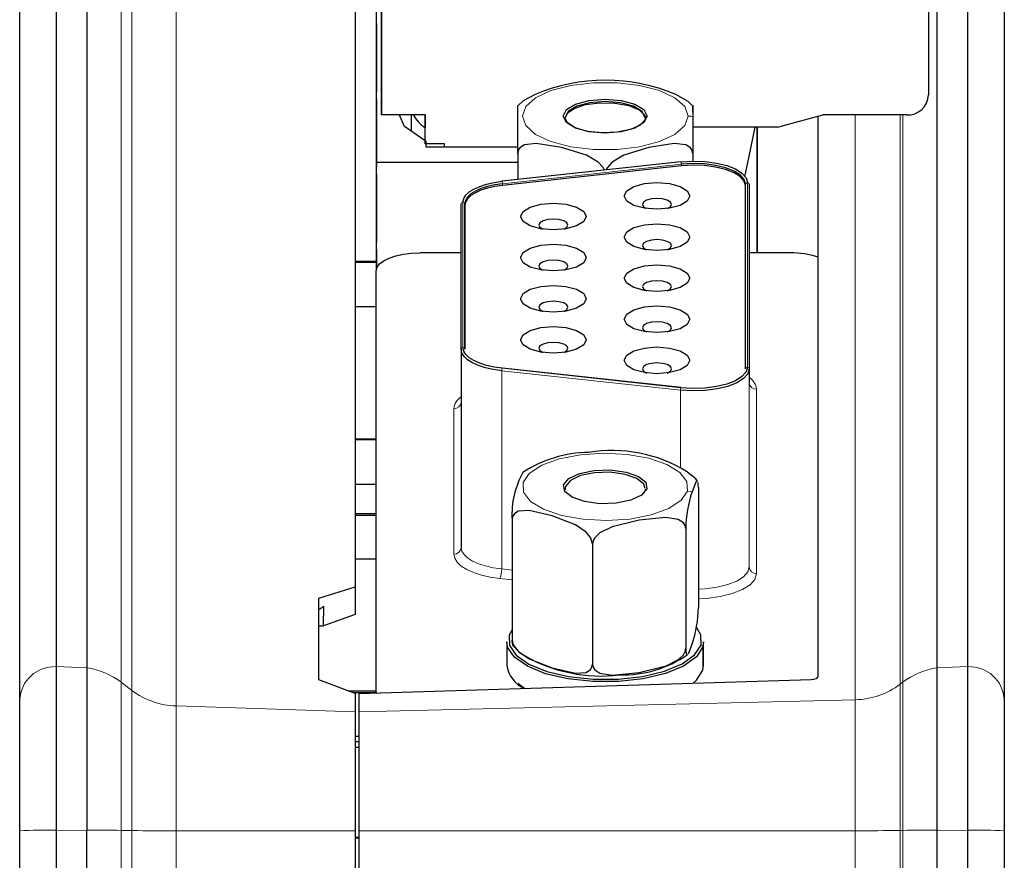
# Model space of a CAD drawing. Header units: millimetres. Extents: x 17 to 414, y 5 to 292.
# Tile 23 of 53: x 128 to 155, y 69 to 92. Entities that reach past the tile are written whole.
import ezdxf

# ---------------------------------------------------------------- set-up
doc = ezdxf.new("R2010")
doc.units = ezdxf.units.MM

msp = doc.modelspace()

# ---------------------------------------------------------------- linework, layer by layer
at = {"color": 7, "linetype": 'Continuous', "lineweight": 25}
for p, q in [((129.06, 111.192), (129.06, 73.979)), ((129.904, 111.159), (129.904, 73.951)), ((153.217, 73.951), (153.217, 111.159)), ((154.06, 73.979), (154.06, 111.192)), ((128.06, 73.065), (128.06, 110.278)), ((155.06, 110.278), (155.06, 73.065)), ((137.26, 109.958), (137.26, 76.166)), ((137.981, 103.569), (137.981, 89.106)), ((137.841, 87.813), (137.841, 103.09)), ((137.981, 89.106), (137.981, 97.355)), ((152.981, 96.438), (152.981, 89.654)), ((137.841, 91.617), (137.841, 90.397)), ((137.841, 91.088), (137.841, 91.148)), ((137.841, 89.231), (137.841, 90.077)), ((137.841, 89.551), (137.841, 88.331)), ((139.181, 89.106), (137.981, 89.106)), ((138.796, 89.106), (138.796, 88.662)), ((139.181, 88.311), (139.181, 89.106)), ((139.181, 89.106), (139.181, 88.755)), ((148.843, 88.768), (150.081, 89.106)), ((152.381, 89.106), (150.081, 89.106)), ((137.841, 89.021), (137.841, 89.082)), ((146.516, 89.058), (146.516, 88.053)), ((149.956, 73.711), (149.956, 89.072)), ((139.181, 88.311), (139.181, 88.755)), ((148.843, 88.768), (146.516, 88.768)), ((148.224, 88.768), (147.942, 87.448)), ((148.287, 85.323), (148.287, 88.768)), ((148.287, 88.768), (148.287, 85.323)), ((139.711, 88.311), (139.181, 88.311)), ((139.211, 88.219), (139.211, 88.376)), ((139.711, 88.219), (139.711, 88.311)), ((139.711, 88.219), (139.711, 88.311)), ((141.716, 88.219), (139.211, 88.219)), ((141.716, 88.053), (141.716, 87.337)), ((146.516, 88.053), (146.516, 87.84)), ((137.841, 87.165), (137.841, 88.011)), ((137.841, 85.157), (137.841, 87.813)), ((137.841, 87.813), (141.716, 87.813)), ((146.186, 87.824), (141.286, 87.29)), ((137.841, 87.485), (137.841, 86.265)), ((146.204, 87.709), (141.304, 87.175)), ((137.841, 86.955), (137.841, 87.016)), ((147.966, 82.149), (147.966, 87.205)), ((147.966, 87.159), (147.966, 87.205)), ((148.066, 87.205), (148.066, 82.149)), ((148.066, 87.205), (148.066, 81.769)), ((140.166, 82.683), (140.166, 86.671)), ((140.266, 86.671), (140.266, 82.683)), ((140.266, 86.625), (140.266, 86.671)), ((140.266, 82.683), (140.266, 86.625)), ((137.841, 85.099), (137.841, 85.945)), ((137.841, 85.419), (137.841, 84.865)), ((140.166, 85.323), (139.04, 85.323)), ((149.192, 85.323), (148.066, 85.323)), ((137.26, 85.096), (137.841, 85.096)), ((137.26, 85.069), (137.841, 85.069)), ((137.841, 85.069), (137.841, 85.096)), ((137.841, 84.865), (137.841, 85.069)), ((137.84, 73.282), (137.84, 84.834)), ((137.841, 84.889), (137.841, 84.949)), ((137.842, 84.865), (137.841, 84.865)), ((137.841, 84.854), (137.841, 84.865)), ((137.26, 83.851), (137.84, 83.851)), ((140.166, 82.683), (140.166, 77.247)), ((146.196, 81.629), (141.296, 82.163)), ((140.166, 81.235), (140.166, 77.247)), ((137.26, 80.23), (137.84, 80.23)), ((137.26, 80.203), (137.84, 80.203)), ((137.26, 78.985), (137.84, 78.985)), ((143.025, 78.92), (143.016, 78.864)), ((146.672, 78.889), (146.672, 75.6)), ((137.26, 78.183), (137.84, 78.183)), ((137.26, 78.134), (137.84, 78.134)), ((141.561, 78.016), (141.561, 74.728)), ((146.323, 77.771), (146.323, 74.482)), ((143.768, 77.334), (143.768, 74.046)), ((137.26, 76.938), (137.84, 76.938)), ((136.26, 75.856), (137.26, 76.166)), ((137.26, 76.166), (137.26, 75.408)), ((136.26, 73.619), (136.26, 75.856)), ((136.26, 75.55), (136.405, 75.642)), ((136.395, 75.099), (136.405, 75.642)), ((137.26, 75.408), (136.395, 75.099)), ((136.26, 75.094), (136.395, 75.099)), ((141.416, 74.661), (141.416, 74.022)), ((146.398, 74.329), (146.497, 74.6)), ((146.816, 74.022), (146.816, 74.661)), ((146.795, 73.884), (146.816, 74.022)), ((129.06, 73.979), (129.06, 69.498)), ((129.904, 73.951), (129.904, 73.946)), ((129.904, 73.946), (129.904, 69.498)), ((153.217, 73.946), (153.217, 73.951)), ((153.217, 69.498), (153.217, 73.946)), ((154.06, 69.498), (154.06, 73.979)), ((137.26, 73.246), (136.26, 73.619)), ((137.36, 73.241), (149.76, 73.625)), ((141.906, 73.382), (141.722, 73.515)), ((137.071, 73.317), (137.84, 73.317)), ((137.203, 73.268), (137.84, 73.268)), ((137.26, 73.246), (137.26, 72.745)), ((137.36, 73.241), (137.36, 72.745)), ((137.84, 73.282), (137.84, 73.255)), ((137.84, 73.282), (137.842, 73.255)), ((128.06, 69.481), (128.06, 73.065)), ((155.06, 73.065), (155.06, 69.481)), ((137.26, 72.745), (137.26, 69.475)), ((137.36, 72.745), (137.36, 69.475)), ((137.26, 72.072), (137.36, 72.072)), ((137.26, 71.924), (137.36, 71.924)), ((137.36, 71.76), (137.26, 71.764)), ((128.06, 13.941), (128.06, 69.481)), ((129.06, 69.498), (129.06, 13.923)), ((129.904, 69.498), (129.904, 69.483)), ((129.904, 13.909), (129.904, 69.483)), ((137.26, 69.475), (137.26, 68.393)), ((137.36, 69.475), (137.36, 19.254)), ((153.217, 69.483), (153.217, 69.498)), ((153.217, 14.057), (153.217, 69.483)), ((154.06, 14.072), (154.06, 69.498)), ((155.06, 69.481), (155.06, 14.089)), ((137.36, 69.296), (137.26, 69.292)), ((137.36, 69.276), (137.26, 69.272))]:
    msp.add_line(p, q, dxfattribs=at)
at = {"color": 8, "linetype": 'Continuous', "lineweight": 18}
for p, q in [((130.846, 110.764), (130.846, 73.551)), ((131.137, 110.541), (131.137, 73.328)), ((132.353, 110.115), (132.353, 72.902)), ((150.972, 89.106), (150.972, 73.071)), ((152.205, 89.106), (152.205, 73.498)), ((152.275, 89.106), (152.275, 73.551)), ((141.291, 87.286), (146.191, 87.82)), ((146.204, 87.755), (141.304, 87.221)), ((146.204, 87.709), (146.204, 87.755)), ((141.304, 87.175), (141.304, 87.221)), ((148.016, 87.25), (148.016, 82.194)), ((140.216, 82.728), (140.216, 86.716)), ((146.178, 81.559), (141.278, 82.093)), ((141.278, 82.093), (141.278, 76.658)), ((146.191, 81.625), (141.291, 82.159)), ((148.066, 82.149), (148.066, 76.713)), ((146.178, 81.559), (146.178, 79.432)), ((148.266, 81.586), (148.266, 76.53)), ((139.966, 77.064), (139.966, 81.052)), ((143.025, 78.83), (143.025, 78.92)), ((141.278, 76.658), (141.561, 76.627)), ((141.561, 76.36), (141.226, 76.397)), ((146.795, 73.884), (146.795, 74.523)), ((129.06, 73.979), (129.904, 73.946)), ((153.217, 73.946), (154.06, 73.979)), ((130.846, 73.551), (130.846, 69.49)), ((131.137, 73.328), (130.846, 73.551)), ((152.275, 73.551), (152.205, 73.498)), ((152.205, 73.498), (152.205, 69.489)), ((152.275, 73.551), (152.275, 69.49)), ((131.137, 73.328), (131.137, 69.486)), ((132.353, 72.902), (132.353, 69.478)), ((137.26, 72.745), (132.353, 72.902)), ((150.972, 73.071), (137.36, 72.745)), ((150.972, 73.071), (150.972, 69.481)), ((129.06, 69.498), (129.904, 69.483)), ((130.846, 69.49), (130.846, 18.88)), ((131.137, 69.486), (130.846, 69.49)), ((131.137, 69.486), (131.137, 18.88)), ((132.353, 69.478), (132.353, 64.054)), ((137.26, 69.475), (132.353, 69.478)), ((150.972, 69.481), (137.36, 69.475)), ((150.972, 69.481), (150.972, 64.102)), ((152.275, 69.49), (152.205, 69.489)), ((152.205, 69.489), (152.205, 18.88)), ((152.275, 69.49), (152.275, 18.88)), ((153.217, 69.483), (154.06, 69.498))]:
    msp.add_line(p, q, dxfattribs=at)
at = {"color": 7, "linetype": 'Continuous', "lineweight": 25, "flags": 128}
for points in [[(137.841, 91.088), (137.841, 90.93), (137.841, 90.699), (137.841, 90.43), (137.841, 90.163), (137.841, 89.94), (137.841, 89.795), (137.841, 89.751)], [(142.195, 89.664), (141.87, 89.494), (141.72, 89.355)], [(142.195, 89.664), (141.87, 89.494), (141.72, 89.355)], [(142.195, 89.664), (141.87, 89.494), (141.72, 89.355)], [(146.514, 89.358), (146.39, 89.474), (146.051, 89.664)], [(146.514, 89.358), (146.39, 89.474), (146.051, 89.664)], [(146.514, 89.358), (146.39, 89.474), (146.051, 89.664)], [(145.266, 89.074), (145.179, 88.895), (144.929, 88.743), (144.556, 88.642), (144.116, 88.606), (143.676, 88.642), (143.303, 88.743), (143.054, 88.895), (142.966, 89.074), (143.054, 89.253), (143.303, 89.404), (143.676, 89.506), (144.116, 89.541), (144.556, 89.506), (144.929, 89.404), (145.179, 89.253), (145.266, 89.074)], [(145.266, 89.074), (145.179, 88.895), (144.929, 88.743), (144.556, 88.642), (144.116, 88.606), (143.676, 88.642), (143.303, 88.743), (143.054, 88.895), (142.966, 89.074), (143.054, 89.253), (143.303, 89.404), (143.676, 89.506), (144.116, 89.541), (144.556, 89.506), (144.929, 89.404), (145.179, 89.253), (145.266, 89.074)], [(145.266, 89.074), (145.179, 88.895), (144.929, 88.743), (144.556, 88.642), (144.116, 88.606), (143.676, 88.642), (143.303, 88.743), (143.054, 88.895), (142.966, 89.074), (143.054, 89.253), (143.303, 89.404), (143.676, 89.506), (144.116, 89.541), (144.556, 89.506), (144.929, 89.404), (145.179, 89.253), (145.266, 89.074)], [(145.216, 89.028), (145.133, 89.199), (144.894, 89.344), (144.537, 89.441), (144.116, 89.475), (143.695, 89.441), (143.338, 89.344), (143.1, 89.199), (143.016, 89.028)], [(145.216, 89.028), (145.133, 89.199), (144.894, 89.344), (144.537, 89.441), (144.116, 89.475), (143.695, 89.441), (143.338, 89.344), (143.1, 89.199), (143.016, 89.028)], [(145.216, 89.028), (145.133, 89.199), (144.894, 89.344), (144.537, 89.441), (144.116, 89.475), (143.695, 89.441), (143.338, 89.344), (143.1, 89.199), (143.016, 89.028)], [(145.216, 89.028), (145.2, 88.96), (145.073, 88.828), (144.806, 88.706), (144.445, 88.63), (144.032, 88.612), (143.628, 88.656), (143.295, 88.755), (143.085, 88.889), (143.016, 89.021), (143.079, 89.161), (143.265, 89.287), (143.574, 89.389), (143.964, 89.442), (144.382, 89.433), (144.762, 89.363), (145.046, 89.245), (145.194, 89.107), (145.216, 89.028)], [(145.216, 89.028), (145.2, 88.96), (145.073, 88.828), (144.806, 88.706), (144.445, 88.63), (144.032, 88.612), (143.628, 88.656), (143.295, 88.755), (143.085, 88.889), (143.016, 89.021), (143.079, 89.161), (143.265, 89.287), (143.574, 89.389), (143.964, 89.442), (144.382, 89.433), (144.762, 89.363), (145.046, 89.245), (145.194, 89.107), (145.216, 89.028)], [(145.216, 89.028), (145.2, 88.96), (145.073, 88.828), (144.806, 88.706), (144.445, 88.63), (144.032, 88.612), (143.628, 88.656), (143.295, 88.755), (143.085, 88.889), (143.016, 89.021), (143.079, 89.161), (143.265, 89.287), (143.574, 89.389), (143.964, 89.442), (144.382, 89.433), (144.762, 89.363), (145.046, 89.245), (145.194, 89.107), (145.216, 89.028)], [(141.716, 88.053), (141.716, 88.145), (141.716, 88.247), (141.716, 88.421), (141.716, 88.685), (141.716, 89.06), (141.716, 89.333), (141.716, 89.36)], [(141.716, 88.053), (141.716, 88.145), (141.716, 88.247), (141.716, 88.421), (141.716, 88.685), (141.716, 89.06), (141.716, 89.333), (141.716, 89.36)], [(141.716, 88.053), (141.716, 88.145), (141.716, 88.247), (141.716, 88.421), (141.716, 88.685), (141.716, 89.06), (141.716, 89.333), (141.716, 89.36)], [(146.516, 89.181), (146.516, 89.258), (146.516, 89.318), (146.516, 89.369), (146.516, 89.331), (146.516, 89.058)], [(146.516, 89.181), (146.516, 89.258), (146.516, 89.318), (146.516, 89.369), (146.516, 89.331), (146.516, 89.058)], [(146.516, 89.181), (146.516, 89.258), (146.516, 89.318), (146.516, 89.369), (146.516, 89.331), (146.516, 89.058)], [(137.841, 89.021), (137.841, 88.864), (137.841, 88.633), (137.841, 88.364), (137.841, 88.097), (137.841, 87.874), (137.841, 87.728), (137.841, 87.685)], [(139.211, 88.376), (138.617, 88.785), (138.48, 89.096)], [(144.093, 87.596), (144.056, 87.669), (143.925, 87.813), (143.605, 88.001), (142.915, 88.213), (142.223, 88.325), (141.905, 88.286), (141.776, 88.204), (141.733, 88.137), (141.716, 88.053)], [(144.093, 87.596), (144.056, 87.669), (143.925, 87.813), (143.605, 88.001), (142.915, 88.213), (142.223, 88.325), (141.905, 88.286), (141.776, 88.204), (141.733, 88.137), (141.716, 88.053)], [(144.093, 87.596), (144.056, 87.669), (143.925, 87.813), (143.605, 88.001), (142.915, 88.213), (142.223, 88.325), (141.905, 88.286), (141.776, 88.204), (141.733, 88.137), (141.716, 88.053)], [(146.516, 88.053), (146.501, 88.135), (146.456, 88.205), (146.325, 88.287), (146.005, 88.325), (145.315, 88.213), (144.623, 88), (144.305, 87.811), (144.176, 87.669), (144.142, 87.601)], [(146.516, 88.053), (146.501, 88.135), (146.456, 88.205), (146.325, 88.287), (146.005, 88.325), (145.315, 88.213), (144.623, 88), (144.305, 87.811), (144.176, 87.669), (144.142, 87.601)], [(146.516, 88.053), (146.501, 88.135), (146.456, 88.205), (146.325, 88.287), (146.005, 88.325), (145.315, 88.213), (144.623, 88), (144.305, 87.811), (144.176, 87.669), (144.142, 87.601)], [(146.186, 87.824), (146.186, 87.824), (146.188, 87.823), (146.191, 87.82)], [(146.186, 87.824), (146.186, 87.824), (146.188, 87.823), (146.191, 87.82)], [(146.186, 87.824), (146.186, 87.824), (146.188, 87.823), (146.191, 87.82)], [(146.191, 87.82), (146.519, 87.84), (146.849, 87.829), (147.165, 87.787), (147.449, 87.718), (147.687, 87.624), (147.867, 87.511), (147.978, 87.384), (148.016, 87.25)], [(146.191, 87.82), (146.519, 87.84), (146.849, 87.829), (147.165, 87.787), (147.449, 87.718), (147.687, 87.624), (147.867, 87.511), (147.978, 87.384), (148.016, 87.25)], [(146.191, 87.82), (146.519, 87.84), (146.849, 87.829), (147.165, 87.787), (147.449, 87.718), (147.687, 87.624), (147.867, 87.511), (147.978, 87.384), (148.016, 87.25)], [(147.966, 87.205), (147.93, 87.334), (147.822, 87.456), (147.649, 87.566), (147.419, 87.656), (147.144, 87.723), (146.839, 87.763), (146.52, 87.774), (146.204, 87.755)], [(147.966, 87.205), (147.93, 87.334), (147.822, 87.456), (147.649, 87.566), (147.419, 87.656), (147.144, 87.723), (146.839, 87.763), (146.52, 87.774), (146.204, 87.755)], [(147.966, 87.205), (147.93, 87.334), (147.822, 87.456), (147.649, 87.566), (147.419, 87.656), (147.144, 87.723), (146.839, 87.763), (146.52, 87.774), (146.204, 87.755)], [(147.966, 87.159), (147.93, 87.288), (147.822, 87.411), (147.649, 87.52), (147.419, 87.611), (147.144, 87.678), (146.839, 87.717), (146.52, 87.728), (146.204, 87.709)], [(147.966, 87.159), (147.93, 87.288), (147.822, 87.411), (147.649, 87.52), (147.419, 87.611), (147.144, 87.678), (146.839, 87.717), (146.52, 87.728), (146.204, 87.709)], [(147.966, 87.159), (147.93, 87.288), (147.822, 87.411), (147.649, 87.52), (147.419, 87.611), (147.144, 87.678), (146.839, 87.717), (146.52, 87.728), (146.204, 87.709)], [(140.216, 86.716), (140.236, 86.812), (140.293, 86.906), (140.388, 86.994), (140.516, 87.075), (140.675, 87.147), (140.861, 87.207), (141.068, 87.253), (141.291, 87.286)], [(140.216, 86.716), (140.236, 86.812), (140.293, 86.906), (140.388, 86.994), (140.516, 87.075), (140.675, 87.147), (140.861, 87.207), (141.068, 87.253), (141.291, 87.286)], [(140.216, 86.716), (140.236, 86.812), (140.293, 86.906), (140.388, 86.994), (140.516, 87.075), (140.675, 87.147), (140.861, 87.207), (141.068, 87.253), (141.291, 87.286)], [(141.304, 87.221), (141.089, 87.189), (140.888, 87.144), (140.709, 87.086), (140.556, 87.017), (140.432, 86.939), (140.341, 86.854), (140.285, 86.763), (140.266, 86.671)], [(141.304, 87.221), (141.089, 87.189), (140.888, 87.144), (140.709, 87.086), (140.556, 87.017), (140.432, 86.939), (140.341, 86.854), (140.285, 86.763), (140.266, 86.671)], [(141.304, 87.221), (141.089, 87.189), (140.888, 87.144), (140.709, 87.086), (140.556, 87.017), (140.432, 86.939), (140.341, 86.854), (140.285, 86.763), (140.266, 86.671)], [(141.286, 87.29), (141.286, 87.29), (141.288, 87.289), (141.291, 87.286)], [(141.286, 87.29), (141.286, 87.29), (141.288, 87.289), (141.291, 87.286)], [(141.286, 87.29), (141.286, 87.29), (141.288, 87.289), (141.291, 87.286)], [(145.536, 86.518), (145.192, 86.546), (144.9, 86.625), (144.705, 86.744), (144.636, 86.884), (144.705, 87.024), (144.9, 87.143), (145.192, 87.223), (145.536, 87.25), (145.881, 87.223), (146.173, 87.143), (146.368, 87.024), (146.436, 86.884), (146.368, 86.744), (146.173, 86.625), (145.881, 86.546), (145.536, 86.518)], [(145.536, 86.518), (145.192, 86.546), (144.9, 86.625), (144.705, 86.744), (144.636, 86.884), (144.705, 87.024), (144.9, 87.143), (145.192, 87.223), (145.536, 87.25), (145.881, 87.223), (146.173, 87.143), (146.368, 87.024), (146.436, 86.884), (146.368, 86.744), (146.173, 86.625), (145.881, 86.546), (145.536, 86.518)], [(145.536, 86.518), (145.192, 86.546), (144.9, 86.625), (144.705, 86.744), (144.636, 86.884), (144.705, 87.024), (144.9, 87.143), (145.192, 87.223), (145.536, 87.25), (145.881, 87.223), (146.173, 87.143), (146.368, 87.024), (146.436, 86.884), (146.368, 86.744), (146.173, 86.625), (145.881, 86.546), (145.536, 86.518)], [(137.841, 86.955), (137.841, 86.798), (137.841, 86.567), (137.841, 86.297), (137.841, 86.031), (137.841, 85.808), (137.841, 85.662), (137.841, 85.619)], [(141.304, 87.175), (141.089, 87.144), (140.888, 87.098), (140.709, 87.041), (140.556, 86.972), (140.432, 86.893), (140.341, 86.808), (140.285, 86.718), (140.266, 86.625)], [(141.304, 87.175), (141.089, 87.144), (140.888, 87.098), (140.709, 87.041), (140.556, 86.972), (140.432, 86.893), (140.341, 86.808), (140.285, 86.718), (140.266, 86.625)], [(141.304, 87.175), (141.089, 87.144), (140.888, 87.098), (140.709, 87.041), (140.556, 86.972), (140.432, 86.893), (140.341, 86.808), (140.285, 86.718), (140.266, 86.625)], [(142.696, 85.955), (142.352, 85.983), (142.06, 86.062), (141.865, 86.181), (141.796, 86.321), (141.865, 86.461), (142.06, 86.58), (142.352, 86.659), (142.696, 86.687), (143.041, 86.659), (143.333, 86.58), (143.528, 86.461), (143.596, 86.321), (143.528, 86.181), (143.333, 86.062), (143.041, 85.983), (142.696, 85.955)], [(142.696, 85.955), (142.352, 85.983), (142.06, 86.062), (141.865, 86.181), (141.796, 86.321), (141.865, 86.461), (142.06, 86.58), (142.352, 86.659), (142.696, 86.687), (143.041, 86.659), (143.333, 86.58), (143.528, 86.461), (143.596, 86.321), (143.528, 86.181), (143.333, 86.062), (143.041, 85.983), (142.696, 85.955)], [(142.696, 85.955), (142.352, 85.983), (142.06, 86.062), (141.865, 86.181), (141.796, 86.321), (141.865, 86.461), (142.06, 86.58), (142.352, 86.659), (142.696, 86.687), (143.041, 86.659), (143.333, 86.58), (143.528, 86.461), (143.596, 86.321), (143.528, 86.181), (143.333, 86.062), (143.041, 85.983), (142.696, 85.955)], [(145.82, 86.537), (145.906, 86.589), (145.936, 86.652), (145.906, 86.714), (145.819, 86.767), (145.689, 86.802), (145.536, 86.814), (145.383, 86.802), (145.253, 86.767), (145.167, 86.714), (145.136, 86.652), (145.167, 86.589), (145.252, 86.537)], [(145.82, 86.537), (145.906, 86.589), (145.936, 86.652), (145.906, 86.714), (145.819, 86.767), (145.689, 86.802), (145.536, 86.814), (145.383, 86.802), (145.253, 86.767), (145.167, 86.714), (145.136, 86.652), (145.167, 86.589), (145.252, 86.537)], [(145.82, 86.537), (145.906, 86.589), (145.936, 86.652), (145.906, 86.714), (145.819, 86.767), (145.689, 86.802), (145.536, 86.814), (145.383, 86.802), (145.253, 86.767), (145.167, 86.714), (145.136, 86.652), (145.167, 86.589), (145.252, 86.537)], [(142.98, 85.974), (143.066, 86.026), (143.096, 86.088), (143.066, 86.151), (142.979, 86.203), (142.849, 86.239), (142.696, 86.251), (142.543, 86.239), (142.413, 86.203), (142.327, 86.151), (142.296, 86.088), (142.327, 86.026), (142.412, 85.974)], [(142.98, 85.974), (143.066, 86.026), (143.096, 86.088), (143.066, 86.151), (142.979, 86.203), (142.849, 86.239), (142.696, 86.251), (142.543, 86.239), (142.413, 86.203), (142.327, 86.151), (142.296, 86.088), (142.327, 86.026), (142.412, 85.974)], [(142.98, 85.974), (143.066, 86.026), (143.096, 86.088), (143.066, 86.151), (142.979, 86.203), (142.849, 86.239), (142.696, 86.251), (142.543, 86.239), (142.413, 86.203), (142.327, 86.151), (142.296, 86.088), (142.327, 86.026), (142.412, 85.974)], [(145.536, 85.392), (145.192, 85.419), (144.9, 85.499), (144.705, 85.618), (144.636, 85.758), (144.705, 85.898), (144.9, 86.017), (145.192, 86.096), (145.536, 86.124), (145.881, 86.096), (146.173, 86.017), (146.368, 85.898), (146.436, 85.758), (146.368, 85.618), (146.173, 85.499), (145.881, 85.419), (145.536, 85.392)], [(145.536, 85.392), (145.192, 85.419), (144.9, 85.499), (144.705, 85.618), (144.636, 85.758), (144.705, 85.898), (144.9, 86.017), (145.192, 86.096), (145.536, 86.124), (145.881, 86.096), (146.173, 86.017), (146.368, 85.898), (146.436, 85.758), (146.368, 85.618), (146.173, 85.499), (145.881, 85.419), (145.536, 85.392)], [(145.536, 85.392), (145.192, 85.419), (144.9, 85.499), (144.705, 85.618), (144.636, 85.758), (144.705, 85.898), (144.9, 86.017), (145.192, 86.096), (145.536, 86.124), (145.881, 86.096), (146.173, 86.017), (146.368, 85.898), (146.436, 85.758), (146.368, 85.618), (146.173, 85.499), (145.881, 85.419), (145.536, 85.392)], [(145.82, 85.41), (145.906, 85.463), (145.936, 85.525), (145.906, 85.587), (145.819, 85.64), (145.689, 85.675), (145.536, 85.688), (145.383, 85.675), (145.253, 85.64), (145.167, 85.587), (145.136, 85.525), (145.167, 85.463), (145.252, 85.41)], [(145.82, 85.41), (145.906, 85.463), (145.936, 85.525), (145.906, 85.587), (145.819, 85.64), (145.689, 85.675), (145.536, 85.688), (145.383, 85.675), (145.253, 85.64), (145.167, 85.587), (145.136, 85.525), (145.167, 85.463), (145.252, 85.41)], [(145.82, 85.41), (145.906, 85.463), (145.936, 85.525), (145.906, 85.587), (145.819, 85.64), (145.689, 85.675), (145.536, 85.688), (145.383, 85.675), (145.253, 85.64), (145.167, 85.587), (145.136, 85.525), (145.167, 85.463), (145.252, 85.41)], [(137.84, 84.834), (137.863, 84.93), (137.931, 85.021), (138.042, 85.106), (138.191, 85.18), (138.373, 85.24), (138.581, 85.285), (138.806, 85.313), (139.04, 85.323)], [(137.84, 84.834), (137.863, 84.93), (137.931, 85.021), (138.042, 85.106), (138.191, 85.18), (138.373, 85.24), (138.581, 85.285), (138.806, 85.313), (139.04, 85.323)], [(137.84, 84.834), (137.863, 84.93), (137.931, 85.021), (138.042, 85.106), (138.191, 85.18), (138.373, 85.24), (138.581, 85.285), (138.806, 85.313), (139.04, 85.323)], [(142.696, 84.828), (142.352, 84.856), (142.06, 84.936), (141.865, 85.054), (141.796, 85.194), (141.865, 85.334), (142.06, 85.453), (142.352, 85.533), (142.696, 85.56), (143.041, 85.533), (143.333, 85.453), (143.528, 85.334), (143.596, 85.194), (143.528, 85.054), (143.333, 84.936), (143.041, 84.856), (142.696, 84.828)], [(142.696, 84.828), (142.352, 84.856), (142.06, 84.936), (141.865, 85.054), (141.796, 85.194), (141.865, 85.334), (142.06, 85.453), (142.352, 85.533), (142.696, 85.56), (143.041, 85.533), (143.333, 85.453), (143.528, 85.334), (143.596, 85.194), (143.528, 85.054), (143.333, 84.936), (143.041, 84.856), (142.696, 84.828)], [(142.696, 84.828), (142.352, 84.856), (142.06, 84.936), (141.865, 85.054), (141.796, 85.194), (141.865, 85.334), (142.06, 85.453), (142.352, 85.533), (142.696, 85.56), (143.041, 85.533), (143.333, 85.453), (143.528, 85.334), (143.596, 85.194), (143.528, 85.054), (143.333, 84.936), (143.041, 84.856), (142.696, 84.828)], [(142.98, 84.847), (143.066, 84.899), (143.096, 84.962), (143.066, 85.024), (142.979, 85.077), (142.849, 85.112), (142.696, 85.124), (142.543, 85.112), (142.413, 85.077), (142.327, 85.024), (142.296, 84.962), (142.327, 84.899), (142.412, 84.847)], [(142.98, 84.847), (143.066, 84.899), (143.096, 84.962), (143.066, 85.024), (142.979, 85.077), (142.849, 85.112), (142.696, 85.124), (142.543, 85.112), (142.413, 85.077), (142.327, 85.024), (142.296, 84.962), (142.327, 84.899), (142.412, 84.847)], [(142.98, 84.847), (143.066, 84.899), (143.096, 84.962), (143.066, 85.024), (142.979, 85.077), (142.849, 85.112), (142.696, 85.124), (142.543, 85.112), (142.413, 85.077), (142.327, 85.024), (142.296, 84.962), (142.327, 84.899), (142.412, 84.847)], [(145.536, 84.265), (145.192, 84.293), (144.9, 84.372), (144.705, 84.491), (144.636, 84.631), (144.705, 84.771), (144.9, 84.89), (145.192, 84.969), (145.536, 84.997), (145.881, 84.969), (146.173, 84.89), (146.368, 84.771), (146.436, 84.631), (146.368, 84.491), (146.173, 84.372), (145.881, 84.293), (145.536, 84.265)], [(145.536, 84.265), (145.192, 84.293), (144.9, 84.372), (144.705, 84.491), (144.636, 84.631), (144.705, 84.771), (144.9, 84.89), (145.192, 84.969), (145.536, 84.997), (145.881, 84.969), (146.173, 84.89), (146.368, 84.771), (146.436, 84.631), (146.368, 84.491), (146.173, 84.372), (145.881, 84.293), (145.536, 84.265)], [(145.536, 84.265), (145.192, 84.293), (144.9, 84.372), (144.705, 84.491), (144.636, 84.631), (144.705, 84.771), (144.9, 84.89), (145.192, 84.969), (145.536, 84.997), (145.881, 84.969), (146.173, 84.89), (146.368, 84.771), (146.436, 84.631), (146.368, 84.491), (146.173, 84.372), (145.881, 84.293), (145.536, 84.265)], [(145.82, 84.284), (145.906, 84.336), (145.936, 84.398), (145.906, 84.461), (145.819, 84.513), (145.689, 84.549), (145.536, 84.561), (145.383, 84.549), (145.253, 84.513), (145.167, 84.461), (145.136, 84.398), (145.167, 84.336), (145.252, 84.284)], [(145.82, 84.284), (145.906, 84.336), (145.936, 84.398), (145.906, 84.461), (145.819, 84.513), (145.689, 84.549), (145.536, 84.561), (145.383, 84.549), (145.253, 84.513), (145.167, 84.461), (145.136, 84.398), (145.167, 84.336), (145.252, 84.284)], [(145.82, 84.284), (145.906, 84.336), (145.936, 84.398), (145.906, 84.461), (145.819, 84.513), (145.689, 84.549), (145.536, 84.561), (145.383, 84.549), (145.253, 84.513), (145.167, 84.461), (145.136, 84.398), (145.167, 84.336), (145.252, 84.284)], [(142.696, 83.702), (142.352, 83.729), (142.06, 83.809), (141.865, 83.928), (141.796, 84.068), (141.865, 84.208), (142.06, 84.327), (142.352, 84.406), (142.696, 84.434), (143.041, 84.406), (143.333, 84.327), (143.528, 84.208), (143.596, 84.068), (143.528, 83.928), (143.333, 83.809), (143.041, 83.729), (142.696, 83.702)], [(142.696, 83.702), (142.352, 83.729), (142.06, 83.809), (141.865, 83.928), (141.796, 84.068), (141.865, 84.208), (142.06, 84.327), (142.352, 84.406), (142.696, 84.434), (143.041, 84.406), (143.333, 84.327), (143.528, 84.208), (143.596, 84.068), (143.528, 83.928), (143.333, 83.809), (143.041, 83.729), (142.696, 83.702)], [(142.696, 83.702), (142.352, 83.729), (142.06, 83.809), (141.865, 83.928), (141.796, 84.068), (141.865, 84.208), (142.06, 84.327), (142.352, 84.406), (142.696, 84.434), (143.041, 84.406), (143.333, 84.327), (143.528, 84.208), (143.596, 84.068), (143.528, 83.928), (143.333, 83.809), (143.041, 83.729), (142.696, 83.702)], [(142.98, 83.72), (143.066, 83.773), (143.096, 83.835), (143.066, 83.897), (142.979, 83.95), (142.849, 83.985), (142.696, 83.998), (142.543, 83.985), (142.413, 83.95), (142.327, 83.897), (142.296, 83.835), (142.327, 83.773), (142.411, 83.721)], [(142.98, 83.72), (143.066, 83.773), (143.096, 83.835), (143.066, 83.897), (142.979, 83.95), (142.849, 83.985), (142.696, 83.998), (142.543, 83.985), (142.413, 83.95), (142.327, 83.897), (142.296, 83.835), (142.327, 83.773), (142.411, 83.721)], [(142.98, 83.72), (143.066, 83.773), (143.096, 83.835), (143.066, 83.897), (142.979, 83.95), (142.849, 83.985), (142.696, 83.998), (142.543, 83.985), (142.413, 83.95), (142.327, 83.897), (142.296, 83.835), (142.327, 83.773), (142.411, 83.721)], [(145.536, 83.138), (145.192, 83.166), (144.9, 83.246), (144.705, 83.364), (144.636, 83.504), (144.705, 83.644), (144.9, 83.763), (145.192, 83.843), (145.536, 83.87), (145.881, 83.843), (146.173, 83.763), (146.368, 83.644), (146.436, 83.504), (146.368, 83.364), (146.173, 83.246), (145.881, 83.166), (145.536, 83.138)], [(145.536, 83.138), (145.192, 83.166), (144.9, 83.246), (144.705, 83.364), (144.636, 83.504), (144.705, 83.644), (144.9, 83.763), (145.192, 83.843), (145.536, 83.87), (145.881, 83.843), (146.173, 83.763), (146.368, 83.644), (146.436, 83.504), (146.368, 83.364), (146.173, 83.246), (145.881, 83.166), (145.536, 83.138)], [(145.536, 83.138), (145.192, 83.166), (144.9, 83.246), (144.705, 83.364), (144.636, 83.504), (144.705, 83.644), (144.9, 83.763), (145.192, 83.843), (145.536, 83.87), (145.881, 83.843), (146.173, 83.763), (146.368, 83.644), (146.436, 83.504), (146.368, 83.364), (146.173, 83.246), (145.881, 83.166), (145.536, 83.138)], [(145.82, 83.157), (145.906, 83.209), (145.936, 83.272), (145.906, 83.334), (145.819, 83.387), (145.689, 83.422), (145.536, 83.434), (145.383, 83.422), (145.253, 83.387), (145.167, 83.334), (145.136, 83.272), (145.167, 83.209), (145.252, 83.157)], [(145.82, 83.157), (145.906, 83.209), (145.936, 83.272), (145.906, 83.334), (145.819, 83.387), (145.689, 83.422), (145.536, 83.434), (145.383, 83.422), (145.253, 83.387), (145.167, 83.334), (145.136, 83.272), (145.167, 83.209), (145.252, 83.157)], [(145.82, 83.157), (145.906, 83.209), (145.936, 83.272), (145.906, 83.334), (145.819, 83.387), (145.689, 83.422), (145.536, 83.434), (145.383, 83.422), (145.253, 83.387), (145.167, 83.334), (145.136, 83.272), (145.167, 83.209), (145.252, 83.157)], [(142.696, 82.575), (142.352, 82.603), (142.06, 82.682), (141.865, 82.801), (141.796, 82.941), (141.865, 83.081), (142.06, 83.2), (142.352, 83.279), (142.696, 83.307), (143.041, 83.279), (143.333, 83.2), (143.528, 83.081), (143.596, 82.941), (143.528, 82.801), (143.333, 82.682), (143.041, 82.603), (142.696, 82.575)], [(142.696, 82.575), (142.352, 82.603), (142.06, 82.682), (141.865, 82.801), (141.796, 82.941), (141.865, 83.081), (142.06, 83.2), (142.352, 83.279), (142.696, 83.307), (143.041, 83.279), (143.333, 83.2), (143.528, 83.081), (143.596, 82.941), (143.528, 82.801), (143.333, 82.682), (143.041, 82.603), (142.696, 82.575)], [(142.696, 82.575), (142.352, 82.603), (142.06, 82.682), (141.865, 82.801), (141.796, 82.941), (141.865, 83.081), (142.06, 83.2), (142.352, 83.279), (142.696, 83.307), (143.041, 83.279), (143.333, 83.2), (143.528, 83.081), (143.596, 82.941), (143.528, 82.801), (143.333, 82.682), (143.041, 82.603), (142.696, 82.575)], [(141.278, 82.093), (141.047, 82.127), (140.833, 82.176), (140.641, 82.237), (140.476, 82.311), (140.343, 82.395), (140.246, 82.487), (140.186, 82.583), (140.166, 82.683)], [(141.278, 82.093), (141.047, 82.127), (140.833, 82.176), (140.641, 82.237), (140.476, 82.311), (140.343, 82.395), (140.246, 82.487), (140.186, 82.583), (140.166, 82.683)], [(141.278, 82.093), (141.047, 82.127), (140.833, 82.176), (140.641, 82.237), (140.476, 82.311), (140.343, 82.395), (140.246, 82.487), (140.186, 82.583), (140.166, 82.683)], [(141.291, 82.159), (141.068, 82.191), (140.861, 82.238), (140.675, 82.298), (140.516, 82.369), (140.388, 82.45), (140.293, 82.539), (140.236, 82.632), (140.216, 82.728)], [(141.291, 82.159), (141.068, 82.191), (140.861, 82.238), (140.675, 82.298), (140.516, 82.369), (140.388, 82.45), (140.293, 82.539), (140.236, 82.632), (140.216, 82.728)], [(141.291, 82.159), (141.068, 82.191), (140.861, 82.238), (140.675, 82.298), (140.516, 82.369), (140.388, 82.45), (140.293, 82.539), (140.236, 82.632), (140.216, 82.728)], [(142.98, 82.594), (143.066, 82.646), (143.096, 82.708), (143.066, 82.771), (142.979, 82.823), (142.849, 82.859), (142.696, 82.871), (142.543, 82.859), (142.413, 82.823), (142.327, 82.771), (142.296, 82.708), (142.327, 82.646), (142.412, 82.594)], [(142.98, 82.594), (143.066, 82.646), (143.096, 82.708), (143.066, 82.771), (142.979, 82.823), (142.849, 82.859), (142.696, 82.871), (142.543, 82.859), (142.413, 82.823), (142.327, 82.771), (142.296, 82.708), (142.327, 82.646), (142.412, 82.594)], [(142.98, 82.594), (143.066, 82.646), (143.096, 82.708), (143.066, 82.771), (142.979, 82.823), (142.849, 82.859), (142.696, 82.871), (142.543, 82.859), (142.413, 82.823), (142.327, 82.771), (142.296, 82.708), (142.327, 82.646), (142.412, 82.594)], [(145.536, 82.012), (145.192, 82.04), (144.9, 82.119), (144.705, 82.238), (144.636, 82.378), (144.705, 82.518), (144.9, 82.637), (145.192, 82.716), (145.536, 82.744), (145.881, 82.716), (146.173, 82.637), (146.368, 82.518), (146.436, 82.378), (146.368, 82.238), (146.173, 82.119), (145.881, 82.04), (145.536, 82.012)], [(145.536, 82.012), (145.192, 82.04), (144.9, 82.119), (144.705, 82.238), (144.636, 82.378), (144.705, 82.518), (144.9, 82.637), (145.192, 82.716), (145.536, 82.744), (145.881, 82.716), (146.173, 82.637), (146.368, 82.518), (146.436, 82.378), (146.368, 82.238), (146.173, 82.119), (145.881, 82.04), (145.536, 82.012)], [(145.536, 82.012), (145.192, 82.04), (144.9, 82.119), (144.705, 82.238), (144.636, 82.378), (144.705, 82.518), (144.9, 82.637), (145.192, 82.716), (145.536, 82.744), (145.881, 82.716), (146.173, 82.637), (146.368, 82.518), (146.436, 82.378), (146.368, 82.238), (146.173, 82.119), (145.881, 82.04), (145.536, 82.012)], [(145.82, 82.03), (145.906, 82.083), (145.936, 82.145), (145.906, 82.207), (145.819, 82.26), (145.689, 82.295), (145.536, 82.308), (145.383, 82.295), (145.253, 82.26), (145.167, 82.207), (145.136, 82.145), (145.167, 82.083), (145.252, 82.03)], [(145.82, 82.03), (145.906, 82.083), (145.936, 82.145), (145.906, 82.207), (145.819, 82.26), (145.689, 82.295), (145.536, 82.308), (145.383, 82.295), (145.253, 82.26), (145.167, 82.207), (145.136, 82.145), (145.167, 82.083), (145.252, 82.03)], [(145.82, 82.03), (145.906, 82.083), (145.936, 82.145), (145.906, 82.207), (145.819, 82.26), (145.689, 82.295), (145.536, 82.308), (145.383, 82.295), (145.253, 82.26), (145.167, 82.207), (145.136, 82.145), (145.167, 82.083), (145.252, 82.03)], [(148.066, 82.149), (148.027, 82.01), (147.912, 81.879), (147.726, 81.762), (147.479, 81.665), (147.185, 81.593), (146.859, 81.55), (146.517, 81.539), (146.178, 81.559)], [(148.066, 82.149), (148.027, 82.01), (147.912, 81.879), (147.726, 81.762), (147.479, 81.665), (147.185, 81.593), (146.859, 81.55), (146.517, 81.539), (146.178, 81.559)], [(148.066, 82.149), (148.027, 82.01), (147.912, 81.879), (147.726, 81.762), (147.479, 81.665), (147.185, 81.593), (146.859, 81.55), (146.517, 81.539), (146.178, 81.559)], [(148.016, 82.194), (147.978, 82.061), (147.867, 81.934), (147.687, 81.82), (147.449, 81.727), (147.165, 81.657), (146.849, 81.616), (146.519, 81.605), (146.191, 81.625)], [(148.016, 82.194), (147.978, 82.061), (147.867, 81.934), (147.687, 81.82), (147.449, 81.727), (147.165, 81.657), (146.849, 81.616), (146.519, 81.605), (146.191, 81.625)], [(148.016, 82.194), (147.978, 82.061), (147.867, 81.934), (147.687, 81.82), (147.449, 81.727), (147.165, 81.657), (146.849, 81.616), (146.519, 81.605), (146.191, 81.625)], [(146.196, 81.629), (146.196, 81.629), (146.194, 81.628), (146.191, 81.625)], [(146.196, 81.629), (146.196, 81.629), (146.194, 81.628), (146.191, 81.625)], [(146.196, 81.629), (146.196, 81.629), (146.194, 81.628), (146.191, 81.625)], [(145.257, 78.851), (145.115, 78.677), (144.821, 78.54), (144.419, 78.458), (143.972, 78.445), (143.546, 78.503), (143.207, 78.623), (143.007, 78.786), (142.975, 78.968), (143.118, 79.141), (143.412, 79.279), (143.813, 79.361), (144.261, 79.373), (144.687, 79.316), (145.025, 79.196), (145.226, 79.033), (145.257, 78.851)], [(145.257, 78.851), (145.115, 78.677), (144.821, 78.54), (144.419, 78.458), (143.972, 78.445), (143.546, 78.503), (143.207, 78.623), (143.007, 78.786), (142.975, 78.968), (143.118, 79.141), (143.412, 79.279), (143.813, 79.361), (144.261, 79.373), (144.687, 79.316), (145.025, 79.196), (145.226, 79.033), (145.257, 78.851)], [(145.257, 78.851), (145.115, 78.677), (144.821, 78.54), (144.419, 78.458), (143.972, 78.445), (143.546, 78.503), (143.207, 78.623), (143.007, 78.786), (142.975, 78.968), (143.118, 79.141), (143.412, 79.279), (143.813, 79.361), (144.261, 79.373), (144.687, 79.316), (145.025, 79.196), (145.226, 79.033), (145.257, 78.851)], [(145.216, 78.864), (145.177, 78.982), (144.986, 79.138), (144.662, 79.252), (144.255, 79.308), (143.827, 79.295), (143.443, 79.217), (143.161, 79.086), (143.025, 78.92)], [(145.216, 78.864), (145.177, 78.982), (144.986, 79.138), (144.662, 79.252), (144.255, 79.308), (143.827, 79.295), (143.443, 79.217), (143.161, 79.086), (143.025, 78.92)], [(145.216, 78.864), (145.177, 78.982), (144.986, 79.138), (144.662, 79.252), (144.255, 79.308), (143.827, 79.295), (143.443, 79.217), (143.161, 79.086), (143.025, 78.92)], [(146.64, 79.07), (146.599, 79.128), (146.346, 79.332)], [(146.64, 79.07), (146.599, 79.128), (146.346, 79.332)], [(146.64, 79.07), (146.599, 79.128), (146.346, 79.332)], [(146.646, 79.073), (146.644, 79.078), (146.597, 79.041), (146.497, 78.771)], [(146.646, 79.073), (146.644, 79.078), (146.597, 79.041), (146.497, 78.771)], [(146.646, 79.073), (146.644, 79.078), (146.597, 79.041), (146.497, 78.771)], [(146.672, 78.889), (146.669, 78.967), (146.663, 79.026)], [(146.672, 78.889), (146.669, 78.967), (146.663, 79.026)], [(146.672, 78.889), (146.669, 78.967), (146.663, 79.026)], [(143.768, 77.334), (143.754, 77.424), (143.712, 77.517), (143.592, 77.667), (143.298, 77.871), (142.663, 78.117), (142.027, 78.263), (141.734, 78.239), (141.616, 78.164), (141.576, 78.1), (141.561, 78.016)], [(143.768, 77.334), (143.754, 77.424), (143.712, 77.517), (143.592, 77.667), (143.298, 77.871), (142.663, 78.117), (142.027, 78.263), (141.734, 78.239), (141.616, 78.164), (141.576, 78.1), (141.561, 78.016)], [(143.768, 77.334), (143.754, 77.424), (143.712, 77.517), (143.592, 77.667), (143.298, 77.871), (142.663, 78.117), (142.027, 78.263), (141.734, 78.239), (141.616, 78.164), (141.576, 78.1), (141.561, 78.016)], [(146.323, 77.771), (146.307, 77.853), (146.259, 77.925), (146.119, 78.014), (145.779, 78.069), (145.044, 77.994), (144.307, 77.817), (143.968, 77.645), (143.831, 77.51), (143.785, 77.425), (143.768, 77.334)], [(146.323, 77.771), (146.307, 77.853), (146.259, 77.925), (146.119, 78.014), (145.779, 78.069), (145.044, 77.994), (144.307, 77.817), (143.968, 77.645), (143.831, 77.51), (143.785, 77.425), (143.768, 77.334)], [(146.323, 77.771), (146.307, 77.853), (146.259, 77.925), (146.119, 78.014), (145.779, 78.069), (145.044, 77.994), (144.307, 77.817), (143.968, 77.645), (143.831, 77.51), (143.785, 77.425), (143.768, 77.334)], [(141.561, 74.993), (141.487, 74.843), (141.491, 74.561), (141.673, 74.29), (142.022, 74.047), (142.513, 73.849), (143.114, 73.709), (143.783, 73.638), (144.475, 73.639), (145.142, 73.713), (145.739, 73.855), (146.226, 74.055), (146.569, 74.299), (146.745, 74.571), (146.745, 74.571)], [(141.561, 74.993), (141.487, 74.843), (141.491, 74.561), (141.673, 74.29), (142.022, 74.047), (142.513, 73.849), (143.114, 73.709), (143.783, 73.638), (144.475, 73.639), (145.142, 73.713), (145.739, 73.855), (146.226, 74.055), (146.569, 74.299), (146.745, 74.571), (146.745, 74.571)], [(141.561, 74.993), (141.487, 74.843), (141.491, 74.561), (141.673, 74.29), (142.022, 74.047), (142.513, 73.849), (143.114, 73.709), (143.783, 73.638), (144.475, 73.639), (145.142, 73.713), (145.739, 73.855), (146.226, 74.055), (146.569, 74.299), (146.745, 74.571), (146.745, 74.571)], [(146.745, 74.571), (146.742, 74.853), (146.63, 75.048)], [(146.745, 74.571), (146.742, 74.853), (146.63, 75.048)], [(146.745, 74.571), (146.742, 74.853), (146.63, 75.048)], [(146.816, 74.661), (146.795, 74.523), (146.616, 74.246), (146.266, 73.997), (145.77, 73.793), (145.161, 73.649), (144.481, 73.573), (143.777, 73.572), (143.095, 73.645), (142.483, 73.787), (141.982, 73.989), (141.627, 74.236), (141.441, 74.513), (141.416, 74.661)], [(146.816, 74.661), (146.795, 74.523), (146.616, 74.246), (146.266, 73.997), (145.77, 73.793), (145.161, 73.649), (144.481, 73.573), (143.777, 73.572), (143.095, 73.645), (142.483, 73.787), (141.982, 73.989), (141.627, 74.236), (141.441, 74.513), (141.416, 74.661)], [(146.816, 74.661), (146.795, 74.523), (146.616, 74.246), (146.266, 73.997), (145.77, 73.793), (145.161, 73.649), (144.481, 73.573), (143.777, 73.572), (143.095, 73.645), (142.483, 73.787), (141.982, 73.989), (141.627, 74.236), (141.441, 74.513), (141.416, 74.661)], [(141.561, 74.728), (141.575, 74.638), (141.616, 74.545), (141.737, 74.395), (142.031, 74.191), (142.666, 73.945), (143.302, 73.799), (143.594, 73.822), (143.713, 73.898), (143.753, 73.962), (143.768, 74.046)], [(141.561, 74.728), (141.575, 74.638), (141.616, 74.545), (141.737, 74.395), (142.031, 74.191), (142.666, 73.945), (143.302, 73.799), (143.594, 73.822), (143.713, 73.898), (143.753, 73.962), (143.768, 74.046)], [(141.561, 74.728), (141.575, 74.638), (141.616, 74.545), (141.737, 74.395), (142.031, 74.191), (142.666, 73.945), (143.302, 73.799), (143.594, 73.822), (143.713, 73.898), (143.753, 73.962), (143.768, 74.046)], [(141.595, 74.549), (141.757, 74.373), (141.898, 74.283)], [(141.595, 74.549), (141.757, 74.373), (141.898, 74.283)], [(141.595, 74.549), (141.757, 74.373), (141.898, 74.283)], [(143.768, 74.046), (143.784, 73.963), (143.831, 73.891), (143.971, 73.802), (144.311, 73.747), (145.047, 73.823), (145.784, 73.999), (146.122, 74.171), (146.259, 74.306), (146.306, 74.391), (146.323, 74.482)], [(143.768, 74.046), (143.784, 73.963), (143.831, 73.891), (143.971, 73.802), (144.311, 73.747), (145.047, 73.823), (145.784, 73.999), (146.122, 74.171), (146.259, 74.306), (146.306, 74.391), (146.323, 74.482)], [(143.768, 74.046), (143.784, 73.963), (143.831, 73.891), (143.971, 73.802), (144.311, 73.747), (145.047, 73.823), (145.784, 73.999), (146.122, 74.171), (146.259, 74.306), (146.306, 74.391), (146.323, 74.482)], [(146.323, 74.482), (146.325, 74.404), (146.332, 74.344), (146.351, 74.293), (146.373, 74.311)], [(146.323, 74.482), (146.325, 74.404), (146.332, 74.344), (146.351, 74.293), (146.373, 74.311)], [(146.323, 74.482), (146.325, 74.404), (146.332, 74.344), (146.351, 74.293), (146.373, 74.311)], [(146.524, 73.525), (146.616, 73.606), (146.795, 73.884)], [(146.524, 73.525), (146.616, 73.606), (146.795, 73.884)], [(146.524, 73.525), (146.616, 73.606), (146.795, 73.884)]]:
    msp.add_lwpolyline(points, dxfattribs=at)
at = {"color": 8, "linetype": 'Continuous', "lineweight": 18, "flags": 128}
for points in [[(146.388, 89.074), (146.296, 88.813), (146.027, 88.574), (145.604, 88.376), (145.06, 88.233), (144.44, 88.159), (143.793, 88.159), (143.173, 88.233), (142.629, 88.376), (142.206, 88.574), (141.937, 88.813), (141.845, 89.074), (141.937, 89.334), (142.206, 89.573), (142.629, 89.772), (143.173, 89.914), (143.793, 89.988), (144.44, 89.988), (145.06, 89.914), (145.604, 89.772), (146.027, 89.573), (146.296, 89.334), (146.388, 89.074)], [(146.388, 89.074), (146.296, 88.813), (146.027, 88.574), (145.604, 88.376), (145.06, 88.233), (144.44, 88.159), (143.793, 88.159), (143.173, 88.233), (142.629, 88.376), (142.206, 88.574), (141.937, 88.813), (141.845, 89.074), (141.937, 89.334), (142.206, 89.573), (142.629, 89.772), (143.173, 89.914), (143.793, 89.988), (144.44, 89.988), (145.06, 89.914), (145.604, 89.772), (146.027, 89.573), (146.296, 89.334), (146.388, 89.074)], [(146.388, 89.074), (146.296, 88.813), (146.027, 88.574), (145.604, 88.376), (145.06, 88.233), (144.44, 88.159), (143.793, 88.159), (143.173, 88.233), (142.629, 88.376), (142.206, 88.574), (141.937, 88.813), (141.845, 89.074), (141.937, 89.334), (142.206, 89.573), (142.629, 89.772), (143.173, 89.914), (143.793, 89.988), (144.44, 89.988), (145.06, 89.914), (145.604, 89.772), (146.027, 89.573), (146.296, 89.334), (146.388, 89.074)], [(146.388, 89.074), (146.46, 89.069), (146.516, 89.058)], [(146.388, 89.074), (146.46, 89.069), (146.516, 89.058)], [(146.388, 89.074), (146.46, 89.069), (146.516, 89.058)], [(141.296, 82.163), (141.296, 82.163), (141.294, 82.162), (141.291, 82.159)], [(141.296, 82.163), (141.296, 82.163), (141.294, 82.162), (141.291, 82.159)], [(141.296, 82.163), (141.296, 82.163), (141.294, 82.162), (141.291, 82.159)], [(146.37, 78.793), (146.198, 78.54), (145.857, 78.316), (145.376, 78.141), (144.792, 78.027), (144.154, 77.986), (143.513, 78.019), (142.92, 78.124), (142.425, 78.293), (142.066, 78.512), (141.874, 78.763), (141.863, 79.026), (142.035, 79.279), (142.375, 79.503), (142.857, 79.678), (143.44, 79.791), (144.079, 79.833), (144.72, 79.8), (145.312, 79.695), (145.808, 79.526), (146.166, 79.307), (146.359, 79.056), (146.37, 78.793)], [(146.37, 78.793), (146.198, 78.54), (145.857, 78.316), (145.376, 78.141), (144.792, 78.027), (144.154, 77.986), (143.513, 78.019), (142.92, 78.124), (142.425, 78.293), (142.066, 78.512), (141.874, 78.763), (141.863, 79.026), (142.035, 79.279), (142.375, 79.503), (142.857, 79.678), (143.44, 79.791), (144.079, 79.833), (144.72, 79.8), (145.312, 79.695), (145.808, 79.526), (146.166, 79.307), (146.359, 79.056), (146.37, 78.793)], [(146.37, 78.793), (146.198, 78.54), (145.857, 78.316), (145.376, 78.141), (144.792, 78.027), (144.154, 77.986), (143.513, 78.019), (142.92, 78.124), (142.425, 78.293), (142.066, 78.512), (141.874, 78.763), (141.863, 79.026), (142.035, 79.279), (142.375, 79.503), (142.857, 79.678), (143.44, 79.791), (144.079, 79.833), (144.72, 79.8), (145.312, 79.695), (145.808, 79.526), (146.166, 79.307), (146.359, 79.056), (146.37, 78.793)], [(146.37, 78.793), (146.442, 78.785), (146.497, 78.771)], [(146.37, 78.793), (146.442, 78.785), (146.497, 78.771)], [(146.37, 78.793), (146.442, 78.785), (146.497, 78.771)], [(140.166, 77.247), (140.186, 77.148), (140.246, 77.051), (140.343, 76.96), (140.476, 76.876), (140.641, 76.802), (140.833, 76.74), (141.047, 76.691), (141.278, 76.658)], [(140.166, 77.247), (140.186, 77.148), (140.246, 77.051), (140.343, 76.96), (140.476, 76.876), (140.641, 76.802), (140.833, 76.74), (141.047, 76.691), (141.278, 76.658)], [(140.166, 77.247), (140.186, 77.148), (140.246, 77.051), (140.343, 76.96), (140.476, 76.876), (140.641, 76.802), (140.833, 76.74), (141.047, 76.691), (141.278, 76.658)], [(141.226, 76.397), (140.965, 76.435), (140.722, 76.49), (140.504, 76.56), (140.318, 76.644), (140.167, 76.739), (140.057, 76.842), (139.989, 76.952), (139.966, 77.064)], [(141.226, 76.397), (140.965, 76.435), (140.722, 76.49), (140.504, 76.56), (140.318, 76.644), (140.167, 76.739), (140.057, 76.842), (139.989, 76.952), (139.966, 77.064)], [(141.226, 76.397), (140.965, 76.435), (140.722, 76.49), (140.504, 76.56), (140.318, 76.644), (140.167, 76.739), (140.057, 76.842), (139.989, 76.952), (139.966, 77.064)], [(146.672, 76.105), (146.859, 76.115), (147.185, 76.157), (147.479, 76.229), (147.726, 76.326), (147.912, 76.443), (148.027, 76.575), (148.066, 76.713)], [(146.672, 76.105), (146.859, 76.115), (147.185, 76.157), (147.479, 76.229), (147.726, 76.326), (147.912, 76.443), (148.027, 76.575), (148.066, 76.713)], [(146.672, 76.105), (146.859, 76.115), (147.185, 76.157), (147.479, 76.229), (147.726, 76.326), (147.912, 76.443), (148.027, 76.575), (148.066, 76.713)], [(148.266, 76.53), (148.222, 76.373), (148.091, 76.225), (147.88, 76.092), (147.601, 75.982), (147.268, 75.901), (146.898, 75.852), (146.672, 75.84)], [(148.266, 76.53), (148.222, 76.373), (148.091, 76.225), (147.88, 76.092), (147.601, 75.982), (147.268, 75.901), (146.898, 75.852), (146.672, 75.84)], [(148.266, 76.53), (148.222, 76.373), (148.091, 76.225), (147.88, 76.092), (147.601, 75.982), (147.268, 75.901), (146.898, 75.852), (146.672, 75.84)]]:
    msp.add_lwpolyline(points, dxfattribs=at)
at = {"color": 7, "linetype": 'Continuous', "lineweight": 25}
for centre, radius, start, end in [((144.123, 85.172), 4.889, 66.7631, 113.2233), ((152.406, 89.681), 0.576, 267.5301, 357.2962), ((139.708, 89.571), 0.972, 208.6305, 237.1233), ((149.227, 82.898), 2.425, 72.5096, 90.8437), ((143.691, 76.5), 3.351, 90.4527, 123.1288), ((144.312, 76.006), 3.899, 58.5434, 99.5607), ((143.966, 78.14), 2.408, 151.037, 182.9466), ((149.602, 77.715), 3.279, 161.206, 179.0211), ((143.393, 75.656), 3.279, 341.2059, 359.0213), ((141.962, 74.69), 0.403, 174.6695, 201.3791), ((143.993, 77.922), 4.199, 240.0818, 277.0461), ((144.594, 76.866), 3.113, 268.4084, 304.8437), ((142.204, 74.125), 0.795, 187.4403, 249.1977)]:
    msp.add_arc(centre, radius, start, end, dxfattribs=at)
at = {"color": 8, "linetype": 'Continuous', "lineweight": 18}
for centre, radius, start, end in [((145.264, 89.026), 0.0482, 87.7477, 177.0785), ((146.058, 87.76), 0.146, 358.0273, 24.3846), ((141.158, 87.226), 0.146, 358.0273, 24.3846), ((148.014, 87.202), 0.048, 87.5301, 177.2962), ((148.018, 87.202), 0.048, 2.7038, 92.4699), ((140.214, 86.668), 0.048, 87.5301, 177.2962), ((140.218, 86.668), 0.048, 2.7038, 92.4699), ((140.214, 82.681), 0.048, 87.5301, 177.2962), ((140.218, 82.681), 0.048, 2.7038, 92.4699), ((141.424, 82.099), 0.146, 155.6154, 181.9727), ((148.014, 82.147), 0.048, 87.5301, 177.2962), ((148.018, 82.147), 0.048, 2.7038, 92.4699), ((147.803, 81.525), 0.468, 7.4768, 55.6771), ((146.324, 81.564), 0.146, 155.6154, 181.9727), ((148.258, 81.778), 0.192, 182.7038, 272.4699), ((140.394, 81.014), 0.429, 121.9913, 174.8548), ((139.975, 81.244), 0.192, 267.5301, 357.2962), ((145.253, 78.806), 0.0452, 84.3144, 177.6847), ((139.975, 77.256), 0.192, 267.5301, 357.2962), ((148.258, 76.722), 0.192, 182.7038, 272.4699), ((140.694, 76.638), 0.584, 335.6154, 1.9727), ((146.744, 74.521), 0.0506, 2.6484, 88.9514), ((129.019, 73.02), 0.96, 87.5301, 177.2962), ((129.583, 71.888), 2.088, 52.793, 81.1648), ((153.538, 71.888), 2.088, 98.8352, 127.207), ((154.102, 73.02), 0.96, 2.7038, 92.4699), ((150.932, 75.183), 2.112, 271.0987, 307.0839), ((132.41, 75.012), 2.111, 232.9088, 268.442), ((128.811, 55.16), 14.34, 89.0014, 92.9983), ((129.698, -13.966), 83.464, 89.21152, 89.85839), ((132.347, 159.453), 89.976, 269.22905, 270.00327), ((150.991, 159.828), 90.348, 269.98779, 270.76989), ((153.423, -13.966), 83.464, 90.14161, 90.78848), ((154.31, 55.16), 14.34, 87.0017, 90.9986)]:
    msp.add_arc(centre, radius, start, end, dxfattribs=at)
at = {"color": 7, "linetype": 'Continuous', "lineweight": 25}
msp.add_ellipse((149.756, 73.706), major_axis=(0.2, 0.006), ratio=0.406582, start_param=4.718187, end_param=6.271532, dxfattribs=at)

doc.saveas('drawing.dxf')
